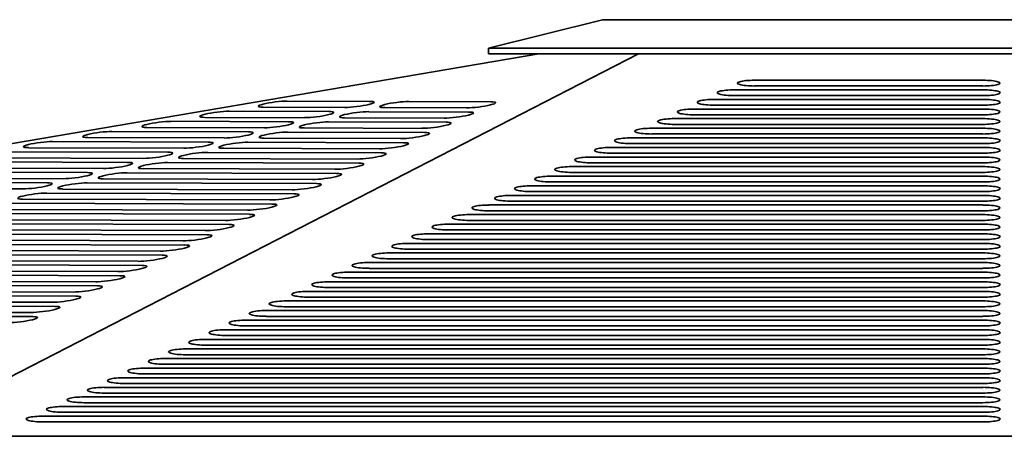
# Model space of a CAD drawing. Header units: millimetres. Extents: x 362 to 1318, y 320 to 868.
# Tile 5 of 11: x 664 to 836, y 795 to 868. Entities that reach past the tile are written whole.
import ezdxf

# ---------------------------------------------------------------- set-up
doc = ezdxf.new("R2010")
doc.units = ezdxf.units.MM
doc.header["$LTSCALE"] = 4
doc.layers.add('Krawędzie widoczne(ISO)', color=7, linetype='Continuous', lineweight=35, true_color=0x262659)

msp = doc.modelspace()

# ---------------------------------------------------------------- linework, layer by layer
at = {"layer": 'Krawędzie widoczne(ISO)'}
for p, q in [((766, 868), (746, 863)), ((914, 868), (766, 868)), ((746, 863), (934, 863)), ((746, 862), (746, 863)), ((362, 795), (754.82, 862)), ((772.27, 862), (642.01, 795)), ((746, 862), (934, 862)), ((792.6, 857.39), (832.6, 857.39)), ((789.1, 855.7), (832.6, 855.7)), ((832.6, 856.38), (792.6, 856.38)), ((710.79, 853.73), (725.1, 853.68)), ((732.09, 853.66), (746.4, 853.62)), ((785.6, 854.02), (832.6, 854.02)), ((832.6, 854.7), (789.1, 854.7)), ((700.6, 851.96), (718.06, 851.9)), ((720.87, 852.62), (706.56, 852.66)), ((725.04, 851.88), (742.5, 851.82)), ((742.17, 852.55), (727.86, 852.59)), ((782.1, 852.34), (832.6, 852.34)), ((832.6, 853.01), (785.6, 853.01)), ((690.41, 850.19), (711.01, 850.12)), ((713.83, 850.83), (696.37, 850.89)), ((717.99, 850.1), (738.6, 850.03)), ((738.27, 850.76), (720.81, 850.81)), ((778.6, 850.66), (832.6, 850.66)), ((832.6, 851.33), (782.1, 851.33)), ((680.08, 848.41), (703.97, 848.34)), ((706.78, 849.05), (686.18, 849.12)), ((710.95, 848.32), (734.83, 848.24)), ((734.37, 848.96), (713.77, 849.03)), ((774.6, 848.98), (832.6, 848.98)), ((832.6, 849.65), (778.6, 849.65)), ((669.68, 846.64), (696.92, 846.56)), ((699.74, 847.27), (675.85, 847.34)), ((703.9, 846.53), (731.14, 846.45)), ((730.61, 847.17), (706.72, 847.25)), ((771.1, 847.3), (832.6, 847.3)), ((832.6, 847.97), (774.6, 847.97)), ((659.5, 844.87), (689.87, 844.77)), ((692.69, 845.49), (665.46, 845.57)), ((726.91, 845.38), (699.68, 845.46)), ((767.6, 845.62), (832.6, 845.62)), ((832.6, 846.29), (771.1, 846.29)), ((649.31, 843.1), (682.83, 842.99)), ((685.65, 843.7), (655.27, 843.8)), ((723.01, 843.58), (692.63, 843.68)), ((696.86, 844.75), (727.24, 844.65)), ((764.1, 843.93), (832.6, 843.93)), ((832.6, 844.61), (767.6, 844.61)), ((678.6, 841.92), (645.08, 842.03)), ((719.11, 841.79), (685.59, 841.9)), ((689.81, 842.97), (723.33, 842.86)), ((760.6, 842.25), (832.6, 842.25)), ((832.6, 842.93), (764.1, 842.93)), ((671.56, 840.14), (634.89, 840.26)), ((639.12, 841.33), (675.78, 841.21)), ((715.2, 840), (678.54, 840.12)), ((682.77, 841.19), (719.43, 841.07)), ((757.1, 840.57), (832.6, 840.57)), ((832.6, 841.24), (760.6, 841.24)), ((664.51, 838.36), (624.35, 838.48)), ((628.58, 839.55), (668.74, 839.43)), ((711.65, 838.21), (671.49, 838.33)), ((675.72, 839.4), (715.88, 839.28)), ((753.6, 838.89), (832.6, 838.89)), ((832.6, 839.56), (757.1, 839.56)), ((707.75, 836.41), (664.45, 836.55)), ((668.68, 837.62), (711.97, 837.48)), ((750.1, 837.21), (832.6, 837.21)), ((832.6, 836.2), (750.1, 836.2)), ((832.6, 837.88), (753.6, 837.88)), ((703.84, 834.62), (657.4, 834.77)), ((661.63, 835.84), (708.07, 835.69)), ((746.1, 835.53), (832.6, 835.53)), ((832.6, 834.52), (746.1, 834.52)), ((699.94, 832.83), (650.36, 832.99)), ((654.58, 834.06), (704.17, 833.9)), ((742.6, 833.85), (832.6, 833.85)), ((832.6, 832.84), (742.6, 832.84)), ((696.39, 831.04), (643.31, 831.21)), ((647.54, 832.28), (700.62, 832.11)), ((739.1, 832.17), (832.6, 832.17)), ((832.6, 831.16), (739.1, 831.16)), ((692.49, 829.24), (636.27, 829.42)), ((640.49, 830.49), (696.71, 830.31)), ((735.6, 830.48), (832.6, 830.48)), ((832.6, 829.48), (735.6, 829.48)), ((688.58, 827.45), (629.22, 827.64)), ((633.45, 828.71), (692.81, 828.52)), ((732.1, 828.8), (832.6, 828.8)), ((832.6, 827.79), (732.1, 827.79)), ((684.68, 825.66), (622.18, 825.86)), ((626.4, 826.93), (688.91, 826.73)), ((728.6, 827.12), (832.6, 827.12)), ((832.6, 826.11), (728.6, 826.11)), ((619.36, 825.15), (685.35, 824.94)), ((725.1, 825.44), (832.6, 825.44)), ((832.6, 824.43), (725.1, 824.43)), ((612.31, 823.36), (681.45, 823.14)), ((681.13, 823.87), (615.13, 824.08)), ((721.6, 823.76), (832.6, 823.76)), ((832.6, 822.75), (721.6, 822.75)), ((605.27, 821.58), (677.55, 821.35)), ((677.22, 822.07), (608.08, 822.29)), ((718.1, 822.08), (832.6, 822.08)), ((832.6, 821.07), (718.1, 821.07)), ((598.22, 819.8), (673.78, 819.56)), ((673.32, 820.28), (601.04, 820.51)), ((714.6, 820.4), (832.6, 820.4)), ((832.6, 819.39), (714.6, 819.39)), ((591.17, 818.02), (670.09, 817.77)), ((669.56, 818.49), (593.99, 818.73)), ((710.6, 818.71), (832.6, 818.71)), ((832.6, 817.71), (710.6, 817.71)), ((584.13, 816.23), (666.19, 815.97)), ((665.86, 816.7), (586.95, 816.95)), ((707.1, 817.03), (832.6, 817.03)), ((832.6, 816.02), (707.1, 816.02)), ((703.6, 815.35), (832.6, 815.35)), ((832.6, 814.34), (703.6, 814.34)), ((700.1, 813.67), (832.6, 813.67)), ((832.6, 812.66), (700.1, 812.66)), ((696.54, 811.99), (832.6, 811.99)), ((832.6, 810.98), (696.54, 810.98)), ((689.43, 808.63), (832.6, 808.63)), ((692.98, 810.31), (832.6, 810.31)), ((832.6, 809.3), (692.98, 809.3)), ((685.87, 806.95), (832.6, 806.95)), ((832.6, 807.62), (689.43, 807.62)), ((682.31, 805.26), (832.6, 805.26)), ((832.6, 805.94), (685.87, 805.94)), ((678.75, 803.58), (832.6, 803.58)), ((832.6, 804.26), (682.31, 804.26)), ((675.19, 801.9), (832.6, 801.9)), ((832.6, 802.57), (678.75, 802.57)), ((671.63, 800.22), (832.6, 800.22)), ((832.6, 800.89), (675.19, 800.89)), ((668.07, 798.54), (832.6, 798.54)), ((832.6, 799.21), (671.63, 799.21)), ((832.6, 797.53), (668.07, 797.53)), ((1037.99, 795), (642.01, 795))]:
    msp.add_line(p, q, dxfattribs=at)
for centre, major_axis, ratio, start_param, end_param in [((792.6, 856.88), (-3, 0), 0.168133, 4.712389, 7.853982), ((832.6, 856.88), (3, 0), 0.168133, 4.712389, 7.853982), ((789.1, 855.2), (-3, 0), 0.168133, 4.712389, 7.853982), ((832.6, 855.2), (3, 0), 0.168133, 4.712389, 7.853982), ((708.67, 853.2), (-2.98, -0.38), 0.126035, 3.906442, 7.048034), ((722.99, 853.15), (2.98, 0.38), 0.126035, 3.906442, 7.048034), ((729.97, 853.13), (-2.98, -0.38), 0.126035, 3.906442, 7.048034), ((744.29, 853.08), (2.98, 0.38), 0.126035, 3.906442, 7.048034), ((785.6, 853.52), (-3, 0), 0.168133, 4.712389, 7.853982), ((832.6, 853.52), (3, 0), 0.168133, 4.712389, 7.853982), ((698.48, 851.42), (-2.98, -0.38), 0.126035, 3.906442, 7.048034), ((715.94, 851.37), (2.98, 0.38), 0.126035, 3.906442, 7.048034), ((722.93, 851.35), (-2.98, -0.38), 0.126035, 3.906442, 7.048034), ((740.39, 851.29), (2.98, 0.38), 0.126035, 3.906442, 7.048034), ((782.1, 851.84), (-3, 0), 0.168133, 4.712389, 7.853982), ((832.6, 851.84), (3, 0), 0.168133, 4.712389, 7.853982), ((688.3, 849.65), (-2.98, -0.38), 0.126035, 3.906442, 7.048034), ((708.9, 849.59), (2.98, 0.38), 0.126035, 3.906442, 7.048034), ((715.88, 849.56), (-2.98, -0.38), 0.126035, 3.906442, 7.048034), ((736.48, 849.5), (2.98, 0.38), 0.126035, 3.906442, 7.048034), ((778.6, 850.16), (-3, 0), 0.168133, 4.712389, 7.853982), ((832.6, 850.16), (3, 0), 0.168133, 4.712389, 7.853982), ((677.97, 847.88), (-2.98, -0.38), 0.126035, 3.906442, 7.048034), ((701.85, 847.8), (2.98, 0.38), 0.126035, 3.906442, 7.048034), ((708.84, 847.78), (-2.98, -0.38), 0.126035, 3.906442, 7.048034), ((774.6, 848.47), (-3, 0), 0.168133, 4.712389, 7.853982), ((832.6, 848.47), (3, 0), 0.168133, 4.712389, 7.853982), ((667.57, 846.11), (-2.98, -0.38), 0.126035, 3.906442, 7.048034), ((694.81, 846.02), (2.98, 0.38), 0.126035, 3.906442, 7.048034), ((701.79, 846), (-2.98, -0.38), 0.126035, 3.906442, 7.048034), ((732.72, 847.7), (2.98, 0.38), 0.126035, 3.906442, 7.048034), ((771.1, 846.79), (-3, 0), 0.168133, 4.712389, 7.853982), ((832.6, 846.79), (3, 0), 0.168133, 4.712389, 7.853982), ((729.03, 845.91), (2.98, 0.38), 0.126035, 3.906442, 7.048034), ((767.6, 845.11), (-3, 0), 0.168133, 4.712389, 7.853982), ((832.6, 845.11), (3, 0), 0.168133, 4.712389, 7.853982), ((687.76, 844.24), (2.98, 0.38), 0.126035, 3.906442, 7.048034), ((694.74, 844.22), (-2.98, -0.38), 0.126035, 3.906442, 7.048034), ((725.12, 844.12), (2.98, 0.38), 0.126035, 3.906442, 7.048034), ((764.1, 843.43), (-3, 0), 0.168133, 4.712389, 7.853982), ((832.6, 843.43), (3, 0), 0.168133, 4.712389, 7.853982), ((680.72, 842.46), (2.98, 0.38), 0.126035, 3.906442, 7.048034), ((687.7, 842.43), (-2.98, -0.38), 0.126035, 3.906442, 7.048034), ((721.22, 842.33), (2.98, 0.38), 0.126035, 3.906442, 7.048034), ((760.6, 841.75), (-3, 0), 0.168133, 4.712389, 7.853982), ((832.6, 841.75), (3, 0), 0.168133, 4.712389, 7.853982), ((673.67, 840.67), (2.98, 0.38), 0.126035, 3.906442, 7.048034), ((680.65, 840.65), (-2.98, -0.38), 0.126035, 3.906442, 7.048034), ((717.32, 840.53), (2.98, 0.38), 0.126035, 3.906442, 7.048034), ((757.1, 840.07), (-3, 0), 0.168133, 4.712389, 7.853982), ((832.6, 840.07), (3, 0), 0.168133, 4.712389, 7.853982), ((666.62, 838.89), (2.98, 0.38), 0.126035, 3.906442, 7.048034), ((673.61, 838.87), (-2.98, -0.38), 0.126035, 3.906442, 7.048034), ((713.76, 838.74), (2.98, 0.38), 0.126035, 3.906442, 7.048034), ((753.6, 838.39), (-3, 0), 0.168133, 4.712389, 7.853982), ((832.6, 838.39), (3, 0), 0.168133, 4.712389, 7.853982), ((666.56, 837.09), (-2.98, -0.38), 0.126035, 3.906442, 7.048034), ((709.86, 836.95), (2.98, 0.38), 0.126035, 3.906442, 7.048034), ((750.1, 836.7), (-3, 0), 0.168133, 4.712389, 7.853982), ((832.6, 836.7), (3, 0), 0.168133, 4.712389, 7.853982), ((705.96, 835.16), (2.98, 0.38), 0.126035, 3.906442, 7.048034), ((746.1, 835.02), (-3, 0), 0.168133, 4.712389, 7.853982), ((832.6, 835.02), (3, 0), 0.168133, 4.712389, 7.853982), ((702.06, 833.36), (2.98, 0.38), 0.126035, 3.906442, 7.048034), ((742.6, 833.34), (-3, 0), 0.168133, 4.712389, 7.853982), ((832.6, 833.34), (3, 0), 0.168133, 4.712389, 7.853982), ((698.5, 831.57), (2.98, 0.38), 0.126035, 3.906442, 7.048034), ((739.1, 831.66), (-3, 0), 0.168133, 4.712389, 7.853982), ((832.6, 831.66), (3, 0), 0.168133, 4.712389, 7.853982), ((694.6, 829.78), (2.98, 0.38), 0.126035, 3.906442, 7.048034), ((735.6, 829.98), (-3, 0), 0.168133, 4.712389, 7.853982), ((832.6, 829.98), (3, 0), 0.168133, 4.712389, 7.853982), ((690.7, 827.99), (2.98, 0.38), 0.126035, 3.906442, 7.048034), ((732.1, 828.3), (-3, 0), 0.168133, 4.712389, 7.853982), ((832.6, 828.3), (3, 0), 0.168133, 4.712389, 7.853982), ((686.79, 826.19), (2.98, 0.38), 0.126035, 3.906442, 7.048034), ((728.6, 826.62), (-3, 0), 0.168133, 4.712389, 7.853982), ((832.6, 826.62), (3, 0), 0.168133, 4.712389, 7.853982), ((683.24, 824.4), (2.98, 0.38), 0.126035, 3.906442, 7.048034), ((725.1, 824.94), (-3, 0), 0.168133, 4.712389, 7.853982), ((832.6, 824.94), (3, 0), 0.168133, 4.712389, 7.853982), ((679.34, 822.61), (2.98, 0.38), 0.126035, 3.906442, 7.048034), ((721.6, 823.25), (-3, 0), 0.168133, 4.712389, 7.853982), ((832.6, 823.25), (3, 0), 0.168133, 4.712389, 7.853982), ((675.43, 820.82), (2.98, 0.38), 0.126035, 3.906442, 7.048034), ((718.1, 821.57), (-3, 0), 0.168133, 4.712389, 7.853982), ((832.6, 821.57), (3, 0), 0.168133, 4.712389, 7.853982), ((671.67, 819.02), (2.98, 0.38), 0.126035, 3.906442, 7.048034), ((714.6, 819.89), (-3, 0), 0.168133, 4.712389, 7.853982), ((832.6, 819.89), (3, 0), 0.168133, 4.712389, 7.853982), ((667.98, 817.23), (2.98, 0.38), 0.126035, 3.906442, 7.048034), ((710.6, 818.21), (-3, 0), 0.168133, 4.712389, 7.853982), ((832.6, 818.21), (3, 0), 0.168133, 4.712389, 7.853982), ((664.07, 815.44), (2.98, 0.38), 0.126035, 3.906442, 7.048034), ((707.1, 816.53), (-3, 0), 0.168133, 4.712389, 7.853982), ((832.6, 816.53), (3, 0), 0.168133, 4.712389, 7.853982), ((703.6, 814.85), (-3, 0), 0.168133, 4.712389, 7.853982), ((832.6, 814.85), (3, 0), 0.168133, 4.712389, 7.853982), ((700.1, 813.17), (-3, 0), 0.168133, 4.712389, 7.853982), ((832.6, 813.17), (3, 0), 0.168133, 4.712389, 7.853982), ((696.54, 811.48), (-3, 0), 0.168133, 4.712389, 7.853982), ((832.6, 811.48), (3, 0), 0.168133, 4.712389, 7.853982), ((689.43, 808.12), (-3, 0), 0.168133, 4.712389, 7.853982), ((692.98, 809.8), (-3, 0), 0.168133, 4.712389, 7.853982), ((832.6, 809.8), (3, 0), 0.168133, 4.712389, 7.853982), ((832.6, 808.12), (3, 0), 0.168133, 4.712389, 7.853982), ((685.87, 806.44), (-3, 0), 0.168133, 4.712389, 7.853982), ((832.6, 806.44), (3, 0), 0.168133, 4.712389, 7.853982), ((682.31, 804.76), (-3, 0), 0.168133, 4.712389, 7.853982), ((832.6, 804.76), (3, 0), 0.168133, 4.712389, 7.853982), ((678.75, 803.08), (-3, 0), 0.168133, 4.712389, 7.853982), ((832.6, 803.08), (3, 0), 0.168133, 4.712389, 7.853982), ((675.19, 801.4), (-3, 0), 0.168133, 4.712389, 7.853982), ((832.6, 801.4), (3, 0), 0.168133, 4.712389, 7.853982), ((671.63, 799.72), (-3, 0), 0.168133, 4.712389, 7.853982), ((832.6, 799.72), (3, 0), 0.168133, 4.712389, 7.853982), ((668.07, 798.03), (-3, 0), 0.168133, 4.712389, 7.853982), ((832.6, 798.03), (3, 0), 0.168133, 4.712389, 7.853982)]:
    msp.add_ellipse(centre, major_axis=major_axis, ratio=ratio, start_param=start_param, end_param=end_param, dxfattribs=at)

doc.saveas('drawing.dxf')
